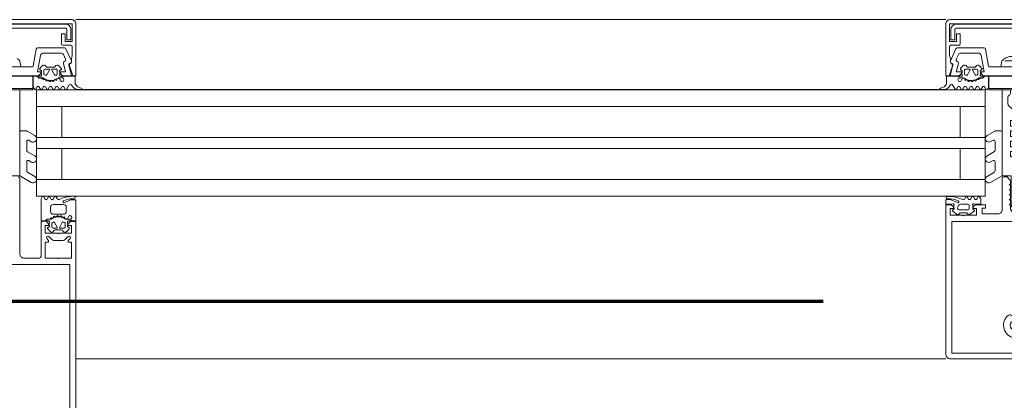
# Model space of a CAD drawing. Header units: centimetres. Extents: x -1631 to 1829, y -257 to 3158.
# Tile 73 of 129: x 492 to 527, y 1002 to 1016. Entities that reach past the tile are written whole.
import ezdxf

# ---------------------------------------------------------------- set-up
doc = ezdxf.new("R2010")
doc.units = ezdxf.units.CM
doc.linetypes.add('Długa kreska', pattern=[142.875, 95.25, -47.625])
for name, color, linetype, lineweight in [('A-DETL', 90, 'Continuous', 9), ('A-DETL-GENF', 92, 'Continuous', 9), ('A-GLAZ-CURT', 52, 'Continuous', 9), ('A-GLAZ-CWMG', 51, 'Continuous', 9)]:
    doc.layers.add(name, color=color, linetype=linetype, lineweight=lineweight)

# ---------------------------------------------------------------- blocks, each defined once
blk = doc.blocks.new('Rectangular Mullion - SI_CovCap-20mm_Mull-85mm-2281818-6_piętro IV __13_80 m_ - stan projektowany')
at = {"layer": 'A-DETL-GENF'}
for p, q in [((-2.5, 12.2), (-2.5, 6.54)), ((-2.29, 12.144), (-2.29, 6.54)), ((-1.26, 5.95), (-1.26, 4.74)), ((-0.5, 3.15), (-0.5, 5.85)), ((-2.224, 5.235), (-2.118, 5.341)), ((-2.047, 5.37), (-1.713, 5.37)), ((-1.642, 5.341), (-1.536, 5.235)), ((-2.176, 5.051), (-2.258, 4.954)), ((-1.95, 4.94), (-2.07, 4.94)), ((-1.765, 5), (-1.995, 5)), ((-1.69, 4.94), (-1.81, 4.94)), ((-1.502, 4.954), (-1.584, 5.051)), ((-2.23, 4.68), (-2.29, 4.68)), ((-2.29, 4.62), (-2.162, 4.62)), ((-2.12, 4.89), (-2.12, 4.77)), ((-2.107, 4.562), (-2.108, 4.577)), ((-2.07, 4.72), (-2.042, 4.72)), ((-2.016, 4.735), (-1.924, 4.895)), ((-1.836, 4.895), (-1.744, 4.735)), ((-1.718, 4.72), (-1.69, 4.72)), ((-1.646, 4.568), (-1.659, 4.575)), ((-1.64, 4.77), (-1.64, 4.89)), ((-1.464, 4.68), (-1.529, 4.68)), ((-2.227, 4.559), (-2.255, 4.51)), ((-2.16, 4.34), (-2.16, 4.19)), ((-2.048, 4.551), (-2.066, 4.54)), ((-1.7, 4.44), (-2.06, 4.44)), ((-1.997, 4.52), (-2.002, 4.533)), ((-1.933, 4.522), (-1.948, 4.508)), ((-1.877, 4.504), (-1.885, 4.517)), ((-1.816, 4.523), (-1.826, 4.506)), ((-1.756, 4.521), (-1.767, 4.531)), ((-1.702, 4.556), (-1.707, 4.536)), ((-1.6, 4.19), (-1.6, 4.34)), ((-2.48, 3.92), (-2.351, 3.92)), ((-2.355, 3.89), (-2.416, 3.89)), ((-2.31, 3.929), (-2.089, 4.027)), ((-2.06, 4.09), (-1.7, 4.09)), ((-1.843, 3.895), (-1.796, 3.815)), ((-1.744, 3.815), (-1.696, 3.899)), ((-1.625, 3.899), (-1.576, 3.815)), ((-1.524, 3.815), (-1.475, 3.899)), ((-1.404, 3.899), (-1.355, 3.815)), ((-2.476, 3.83), (-2.476, 3.82)), ((-0.913, 3.308), (-0.525, 3.084)), ((-0.775, 2.94), (-1.038, 3.092)), ((-0.75, 2.571), (-0.75, 2.897)), ((-0.5, 3.041), (-0.5, 1.52)), ((-0.913, 2.578), (-0.825, 2.528)), ((-0.775, 2.21), (-1.038, 2.362)), ((-0.75, 1.845), (-0.75, 2.167)), ((-0.913, 1.852), (-0.825, 1.802)), ((-0.762, 1.477), (-1.038, 1.636)), ((-0.55, 1.47), (-0.737, 1.47)), ((-2.599, -0.001), (-2.687, -0.001)), ((-2.175, -0.018), (-2.263, -0.17)), ((-2.073, -0.102), (-2.124, -0.017)), ((-1.955, -0.017), (-2.005, -0.102)), ((-1.975, -0.31), (-1.947, -0.359)), ((-1.853, -0.102), (-1.903, -0.017)), ((-1.786, -0.34), (-1.768, -0.351)), ((-1.736, -0.017), (-1.785, -0.102)), ((-1.722, -0.333), (-1.717, -0.32)), ((-1.634, -0.103), (-1.684, -0.017)), ((-1.668, -0.308), (-1.653, -0.322)), ((-1.605, -0.317), (-1.597, -0.304)), ((-1.516, -0.017), (-1.565, -0.102)), ((-1.546, -0.306), (-1.536, -0.323)), ((-1.487, -0.331), (-1.476, -0.321)), ((-1.414, -0.103), (-1.464, -0.017)), ((-1.427, -0.336), (-1.422, -0.356)), ((-1.296, -0.017), (-1.345, -0.103)), ((-1.196, -0.098), (-1.244, -0.017)), ((-1.075, -0.016), (-1.123, -0.099)), ((-1.882, -0.42), (-2.01, -0.42)), ((-2.01, -0.48), (-1.95, -0.48)), ((-1.84, -0.69), (-1.84, -0.57)), ((-1.828, -0.377), (-1.827, -0.362)), ((-1.79, -0.52), (-1.762, -0.52)), ((-1.736, -0.535), (-1.644, -0.695)), ((-1.556, -0.695), (-1.464, -0.535)), ((-1.438, -0.52), (-1.41, -0.52)), ((-1.379, -0.375), (-1.366, -0.368)), ((-1.36, -0.57), (-1.36, -0.69)), ((-1.249, -0.48), (-1.184, -0.48)), ((-2.344, -1.034), (-2.145, -1.461)), ((-1.978, -0.754), (-1.896, -0.851)), ((-1.67, -0.74), (-1.79, -0.74)), ((-1.715, -0.8), (-1.485, -0.8)), ((-1.41, -0.74), (-1.53, -0.74)), ((-1.304, -0.851), (-1.222, -0.754)), ((-1.09, -1.449), (-0.982, -0.84)), ((-0.953, -0.815), (-0.025, -0.815)), ((-2.055, -1.252), (-2.131, -1.089)), ((-1.342, -1.31), (-1.964, -1.31)), ((-2.32, -1.59), (-2.04, -1.59)), ((-2.1, -1.49), (-1.139, -1.49)), ((1.1, -2.195), (-2.135, -2.195)), ((-2.125, -2.345), (1.1, -2.345)), ((1.1, -2.5), (-2.35, -2.5))]:
    blk.add_line(p, q, dxfattribs=at)
at = {"layer": 'A-DETL-GENF', "flags": 128}
for points in [[(-1.905, 5.11), (-2.35, 5.11), (-2.35, 4.84), (-2.23, 4.84), (-2.23, 4.78), (-2.31, 4.7), (-2.5, 4.7), (-2.5, 6.379), (-2.5, 6.7)], [(2.29, 6.7), (2.29, 6.379), (2.29, 6.23), (1.12, 6.23), (-1.12, 6.23), (-2.29, 6.23), (-2.29, 6.379), (-2.29, 6.7)], [(-1.905, 6), (-2.35, 6), (-2.35, 5.43), (-2.23, 5.43), (-2.23, 5.37), (-2.295, 5.305)], [(-1.465, 5.305), (-1.53, 5.37), (-1.53, 5.43), (-1.41, 5.43), (-1.41, 6), (-1.855, 6)], [(-0.65, 6), (-1.12, 6), (-1.21, 6)], [(-1.31, 4.69), (-1.44, 4.69), (-1.53, 4.78), (-1.53, 4.84), (-1.41, 4.84), (-1.41, 5.11), (-1.855, 5.11)], [(-2.35, 4.68), (-2.5, 4.68), (-2.5, 3.94)], [(-2.25, 4.909), (-2.2, 4.88), (-2.2, 4.867)], [(-1.605, 4.62), (-1.475, 4.61), (-1.602, 4.61), (-1.602, 4.594)], [(-1.56, 4.867), (-1.56, 4.88), (-1.51, 4.909)], [(-1.303, 3.815), (-1.26, 3.89), (-1.26, 4.68), (-1.395, 4.68)], [(-0.2, 0.113), (-0.2, 0), (-0.5, 0), (-0.5, 3.07), (-0.175, 3.07), (-0.175, 3.88)], [(-2.48, -0.211), (-2.48, -0.48), (-2.07, -0.48)], [(-1.115, -0.48), (-0.98, -0.48), (-0.98, -0.09), (-1.023, -0.016)], [(-2.5, -2.35), (-2.5, -0.5), (-2.39, -0.5), (-2.273, -0.858)], [(-2.058, -0.934), (-2.136, -0.64), (-1.95, -0.64), (-1.95, -0.58), (-2.03, -0.5), (-2.35, -0.5), (-2.25, -0.874)], [(-1.92, -0.667), (-1.92, -0.68), (-1.97, -0.709)], [(-1.203, -0.42), (-1.325, -0.42), (-1.322, -0.394), (-1.195, -0.41)], [(-1.23, -0.709), (-1.28, -0.68), (-1.28, -0.667)], [(1.1, -0.5), (-1.17, -0.5), (-1.25, -0.58), (-1.25, -0.64), (-1.14, -0.64), (-1.244, -1.227)], [(-2.34, -1.001), (-2.34, -1.106), (-2.37, -1.224), (-2.37, -1.539)], [(0.52, -0.974), (0.54, -0.821), (-0.54, -0.821), (-0.52, -0.974)], [(-1.99, -1.64), (-1.99, -1.99), (-2.12, -1.99), (-2.12, -1.72), (-2.37, -1.72), (-2.37, -2.35), (1.1, -2.35)], [(-2.185, -2.145), (-2.185, -1.785), (-2.325, -1.785), (-2.325, -2.145)]]:
    blk.add_lwpolyline(points, dxfattribs=at)
for points in [[(0.97, 0), (-0.97, 0), (-0.97, -0.04), (0.97, -0.04)], [(0.97, -0.04), (-0.97, -0.04), (-0.97, -0.49), (0.97, -0.49)]]:
    blk.add_lwpolyline(points, close=True, dxfattribs=at)
at = {"layer": 'A-DETL-GENF'}
for centre, radius, start, end in [((-1.88, 5.994), 0.0256, 12.6804, 167.3196), ((-1.21, 5.95), 0.05, 90, 180), ((-0.65, 5.85), 0.15, 360, 90), ((-2.259, 5.27), 0.05, 135, 315), ((-2.047, 5.27), 0.1, 90, 135), ((-1.713, 5.27), 0.1, 45, 90), ((-1.501, 5.27), 0.05, 225, 45), ((-2.235, 4.935), 0.03, 140.0081, 239.9928), ((-2.115, 5), 0.08, 22.6134, 140.0011), ((-2.07, 4.89), 0.05, 89.9877, 180.0079), ((-1.995, 5.05), 0.05, 202.6202, 269.9974), ((-1.95, 4.91), 0.03, 329.9953, 90.0042), ((-1.88, 5.104), 0.0256, 12.6804, 167.3196), ((-1.81, 4.91), 0.03, 89.9965, 209.9951), ((-1.765, 5.05), 0.05, 269.9966, 337.3769), ((-1.645, 5), 0.08, 40.0008, 157.375), ((-1.69, 4.89), 0.05, 0.007, 89.9886), ((-1.525, 4.935), 0.03, 299.9961, 40.0091), ((-2.29, 4.555), 0.065, 89.9978, 269.9978), ((-2.32, 4.68), 0.03, 179.9978, 359.9978), ((-2.23, 4.71), 0.03, 270.903, 359.9793), ((-2.141, 4.509), 0.1, 90.8249, 149.9955), ((-1.896, 4.789), 0.314, 165.4957, 194.4999), ((-2.162, 4.57), 0.05, 54.9199, 89.9978), ((-2.142, 4.575), 0.0339, 3.0003, 90.8195), ((-1.88, 4.971), 0.44, 234.9199, 305.839), ((-2.07, 4.77), 0.05, 179.9875, 270.008), ((-2.08, 4.564), 0.0272, 183.0125, 299.9868), ((-2.042, 4.75), 0.03, 269.9857, 330.0042), ((-1.718, 4.75), 0.03, 209.9928, 270.0084), ((-1.673, 4.548), 0.03, 63.0009, 164.9963), ((-1.69, 4.77), 0.05, 270.0068, 359.9887), ((-1.632, 4.594), 0.03, 243.0068, 359.9866), ((-1.605, 4.59), 0.03, 89.9978, 125.839), ((-1.864, 4.789), 0.314, 346.8002, 14.4808), ((-1.529, 4.71), 0.03, 166.8002, 269.9978), ((-1.483, 4.653), 0.033, 269.9978, 54.9077), ((-1.475, 4.66), 0.05, 269.9889, 352.8241), ((-1.395, 4.65), 0.03, 90.0008, 172.8093), ((-1.31, 4.74), 0.05, 270, 0), ((-2.29, 4.53), 0.04, 269.9978, 330.004), ((-2.06, 4.34), 0.1, 89.9978, 179.9978), ((-2.032, 4.523), 0.0316, 18.0011, 119.9907), ((-1.969, 4.529), 0.03, 197.9969, 314.9972), ((-1.911, 4.499), 0.0316, 32.9873, 135.0068), ((-1.852, 4.521), 0.03, 212.9992, 329.9975), ((-1.788, 4.507), 0.0316, 48.0004, 149.9952), ((-1.736, 4.543), 0.03, 227.9949, 345.0023), ((-1.7, 4.34), 0.1, 359.9978, 89.9978), ((-2.48, 3.94), 0.02, 180.0061, 269.9938), ((-2.416, 3.83), 0.06, 89.9876, 180.0101), ((-2.389, 4.87), 1.07, 270.0066, 296.658), ((-2.355, 4.52), 0.63, 269.9981, 298.0699), ((-2.351, 4.02), 0.1, 270.0023, 293.9916), ((-2.06, 4.19), 0.1, 179.9978, 269.9978), ((-2.075, 3.995), 0.035, 298.0726, 113.9962), ((-1.886, 3.868), 0.051, 31.8047, 116.6592), ((-1.7, 4.19), 0.1, 269.9978, 359.9978), ((-1.66, 3.879), 0.041, 29.9963, 149.9993), ((-1.44, 3.879), 0.041, 30.003, 149.9925), ((-2.456, 3.82), 0.02, 179.9598, 270.0205), ((-1.77, 3.83), 0.03, 209.9942, 330.0014), ((-1.55, 3.83), 0.03, 209.9942, 330.0014), ((-1.329, 3.83), 0.03, 209.9942, 330.0014), ((-0.975, 3.2), 0.125, 60, 240), ((-0.8, 2.897), 0.05, 360, 60), ((-0.55, 3.041), 0.05, 0, 60), ((-0.45, 3.15), 0.05, 180, 270), ((-0.975, 2.47), 0.125, 60, 240), ((-0.8, 2.571), 0.05, 240, 360), ((-0.8, 2.167), 0.05, 0, 60), ((-0.975, 1.744), 0.125, 60, 240), ((-0.8, 1.845), 0.05, 240, 0), ((-0.737, 1.52), 0.05, 240, 270), ((-0.55, 1.52), 0.05, 270, 360), ((-2.687, -0.031), 0.03, 89.9022, 261.6433), ((-2.733, -0.343), 0.286, 27.5921, 81.6433), ((-2.599, -0.201), 0.2, 80.4545, 89.9022), ((-2.614, -0.291), 0.291, 25.3637, 80.4545), ((-2.306, -0.145), 0.05, 205.3637, 330.1649), ((-2.149, -0.033), 0.03, 30.7154, 150.1649), ((-2.01, -0.355), 0.065, 90, 270), ((-2.039, -0.078), 0.0417, 215.132, 324.868), ((-2.01, -0.33), 0.04, 29.9937, 90), ((-1.929, -0.032), 0.03, 30.5887, 149.5346), ((-1.819, -0.078), 0.0415, 215.012, 324.988), ((-1.6, -0.771), 0.44, 54.1588, 125.0779), ((-1.8, -0.364), 0.0272, 60.011, 176.9853), ((-1.752, -0.323), 0.0316, 240.007, 341.9967), ((-1.71, -0.032), 0.03, 30.1448, 149.5346), ((-1.689, -0.329), 0.03, 45.0005, 162.0009), ((-1.631, -0.299), 0.0316, 224.991, 327.0104), ((-1.6, -0.077), 0.043, 217.8436, 323.8234), ((-1.572, -0.321), 0.03, 30.0003, 146.9985), ((-1.508, -0.307), 0.0316, 210.0026, 311.9974), ((-1.49, -0.032), 0.03, 30.3449, 149.5346), ((-1.456, -0.343), 0.03, 14.9955, 132.0028), ((-1.38, -0.079), 0.0419, 215.4665, 324.6999), ((-1.27, -0.033), 0.03, 30.3446, 149.7685), ((-1.159, -0.08), 0.0416, 206.9541, 331.568), ((-1.049, -0.031), 0.03, 29.7965, 150.132), ((-2.04, -0.48), 0.03, 0, 180), ((-1.95, -0.51), 0.03, 0.0185, 89.0948), ((-1.861, -0.309), 0.1, 210.0023, 269.1728), ((-1.616, -0.589), 0.314, 165.4979, 194.5021), ((-1.882, -0.37), 0.05, 270, 305.0779), ((-1.862, -0.375), 0.0339, 269.1783, 356.9975), ((-1.79, -0.57), 0.05, 89.9897, 180.0103), ((-1.79, -0.69), 0.05, 179.9899, 270.0101), ((-1.762, -0.55), 0.03, 29.9936, 90.0121), ((-1.67, -0.71), 0.03, 269.9936, 30.0024), ((-1.53, -0.71), 0.03, 150.0027, 270.0013), ((-1.438, -0.55), 0.03, 89.9893, 150.005), ((-1.393, -0.348), 0.03, 195.0015, 296.9968), ((-1.41, -0.57), 0.05, 0.009, 89.991), ((-1.41, -0.69), 0.05, 270.0092, 359.9908), ((-1.352, -0.394), 0.03, 0.0112, 116.991), ((-1.325, -0.39), 0.03, 234.1588, 270), ((-1.584, -0.589), 0.314, 345.517, 13.1975), ((-1.249, -0.51), 0.03, 90, 193.1975), ((-1.203, -0.453), 0.033, 305.0901, 90), ((-1.195, -0.46), 0.05, 7.1737, 90.0088), ((-1.115, -0.45), 0.03, 187.1885, 269.997), ((-2.29, -1.009), 0.06, 98.4417, 205), ((-2.27, -1.001), 0.07, 120.0064, 180), ((-2.34, -0.88), 0.07, 300.0064, 18), ((-2.308, -0.89), 0.06, 278.4417, 15), ((-2.077, -1.064), 0.06, 108.8192, 205), ((-2.116, -0.95), 0.06, 288.8192, 15), ((-1.955, -0.735), 0.03, 120.0049, 219.9897), ((-1.835, -0.8), 0.08, 219.9967, 337.3844), ((-1.715, -0.85), 0.05, 90.0003, 157.3776), ((-1.485, -0.85), 0.05, 22.6209, 90.0012), ((-1.365, -0.8), 0.08, 202.6228, 319.9969), ((-1.245, -0.735), 0.03, 319.9887, 60.0017), ((-0.953, -0.845), 0.03, 90, 170), ((-0.307, -0.921), 0.22, 193.9707, 242.728), ((-1.964, -1.21), 0.1, 205, 270), ((-1.342, -1.21), 0.1, 270, 350), ((-2.319, -1.539), 0.0512, 180.5709, 268.6482), ((-2.1, -1.44), 0.05, 205, 270), ((-2.04, -1.64), 0.05, 0, 90.0001), ((-1.139, -1.44), 0.05, 270, 350), ((-2.35, -2.35), 0.15, 179.9938, 270.0062), ((-2.125, -2.145), 0.2, 179.9718, 270.0352), ((-2.135, -2.145), 0.0499, 179.8796, 270.0225)]:
    blk.add_arc(centre, radius, start, end, dxfattribs=at)
blk = doc.blocks.new('Schueco_FWS-Glazing1 - SI_38mm_TripGlz 2-2609955-6_piętro IV __13_80 m_ - stan projektowany')
at = {"layer": 'A-GLAZ-CURT'}
for p, q in [((-16.9, 3.8), (16.9, 3.8)), ((-16.9, 0), (-16.9, 3.8)), ((16.9, 3.8), (16.9, 0)), ((16.9, 0), (-16.9, 0))]:
    blk.add_line(p, q, dxfattribs=at)
at = {"layer": 'A-GLAZ-CURT', "lineweight": 13}
for p, q in [((-16.9, 3.2), (16.9, 3.2)), ((-16, 2.1), (-16, 3.2)), ((16, 2.1), (16, 3.2)), ((-16.9, 2.1), (16.9, 2.1)), ((-16.9, 1.7), (16.9, 1.7)), ((-16, 0.6), (-16, 1.7)), ((16, 0.6), (16, 1.7)), ((-16.9, 0.6), (16.9, 0.6))]:
    blk.add_line(p, q, dxfattribs=at)
blk = doc.blocks.new('Rectangular Mullion - Schueco_FWS-50-SI_Tran_CovCap-20mm_Tran-55mm-V13-6_piętro IV __13_80 m_ - stan projektowany')
at = {"layer": 'A-GLAZ-CWMG'}
for p, q in [((494.377, 1015.876), (525.377, 1015.876)), ((494.377, 1013.386), (525.377, 1013.386)), ((525.377, 1003.776), (494.377, 1003.776))]:
    blk.add_line(p, q, dxfattribs=at)
blk = doc.blocks.new('Rectangular Mullion - SI_CovCap-20mm_Tran-55mm-2281819-6_piętro IV __13_80 m_ - stan projektowany')
at = {"layer": 'A-DETL-GENF'}
for p, q in [((2.366, 9.6), (-2.35, 9.6)), ((-2.5, 9.45), (-2.5, 7.8)), ((-2.5, 9.39), (-2.5, 4.79)), ((-2.29, 9.39), (-2.29, 4.79)), ((-0.1, 8.877), (-0.1, 9.34)), ((0.1, 9.34), (0.1, 8.877)), ((2.29, 9.39), (2.29, 4.79)), ((2.5, 7.8), (2.5, 9.451)), ((2.5, 9.39), (2.5, 4.79)), ((-0.12, 8.608), (-0.12, 8.547)), ((0.12, 8.547), (0.12, 8.608)), ((-0.12, 8.253), (-0.12, 8.128)), ((0.12, 8.128), (0.12, 8.253)), ((0, -1.485), (0, 4.678)), ((-2.26, 4.327), (-2.136, 4.43)), ((-2.221, 4.258), (-2.256, 4.278)), ((-2.043, 4.28), (-1.716, 4.28)), ((-2.022, 4.419), (-2.014, 4.409)), ((-1.975, 4.39), (-1.783, 4.39)), ((-1.745, 4.409), (-1.737, 4.419)), ((-1.669, 4.238), (-1.669, 4.13)), ((-1.623, 4.43), (-1.499, 4.327)), ((-1.503, 4.278), (-1.538, 4.258)), ((-0.501, 4.28), (-0.501, 3.15)), ((-0.076, 4.269), (-0.051, 4.283)), ((0.074, 4.269), (0.049, 4.283)), ((0.499, 3.15), (0.499, 4.28)), ((1.623, 4.43), (1.499, 4.327)), ((1.503, 4.278), (1.538, 4.258)), ((1.669, 4.238), (1.669, 4.13)), ((2.043, 4.28), (1.716, 4.28)), ((1.745, 4.409), (1.737, 4.419)), ((1.975, 4.39), (1.783, 4.39)), ((2.022, 4.419), (2.014, 4.409)), ((2.26, 4.327), (2.136, 4.43)), ((2.221, 4.258), (2.256, 4.278)), ((-2.35, 3.918), (-2.479, 3.918)), ((-2.088, 4.025), (-2.309, 3.927)), ((-1.904, 3.918), (-2.045, 3.865)), ((-1.717, 4.08), (-1.939, 4.08)), ((-1.795, 3.813), (-1.843, 3.896)), ((-1.695, 3.897), (-1.743, 3.813)), ((-1.575, 3.813), (-1.624, 3.897)), ((-1.475, 3.897), (-1.522, 3.816)), ((-1.354, 3.813), (-1.402, 3.897)), ((-0.211, 3.925), (-0.186, 3.94)), ((-0.186, 3.894), (-0.211, 3.908)), ((-0.176, 3.957), (-0.176, 4.096)), ((0.174, 3.957), (0.174, 4.096)), ((0.209, 3.925), (0.184, 3.94)), ((0.184, 3.894), (0.209, 3.908)), ((1.354, 3.813), (1.402, 3.897)), ((1.475, 3.897), (1.522, 3.816)), ((1.575, 3.813), (1.624, 3.897)), ((1.695, 3.897), (1.743, 3.813)), ((1.717, 4.08), (1.939, 4.08)), ((1.795, 3.813), (1.843, 3.896)), ((1.904, 3.918), (2.045, 3.865)), ((2.088, 4.025), (2.309, 3.927)), ((2.35, 3.918), (2.479, 3.918)), ((-2.372, 3.801), (-2.471, 3.801)), ((2.372, 3.801), (2.471, 3.801)), ((-0.913, 3.305), (-0.526, 3.081)), ((0.912, 3.305), (0.524, 3.081)), ((-0.776, 2.937), (-1.038, 3.088)), ((-0.751, 2.568), (-0.751, 2.894)), ((-0.501, 3.038), (-0.501, 1.517)), ((-0.451, 3.1), (-0.351, 3.1)), ((0.365, 3.1), (0.45, 3.1)), ((0.499, 3.038), (0.499, 1.517)), ((0.749, 2.568), (0.749, 2.894)), ((0.774, 2.937), (1.037, 3.088)), ((-0.913, 2.575), (-0.826, 2.524)), ((0.912, 2.575), (0.824, 2.524)), ((-0.776, 2.207), (-1.038, 2.358)), ((-0.751, 1.842), (-0.751, 2.164)), ((0.749, 1.842), (0.749, 2.164)), ((0.774, 2.207), (1.037, 2.358)), ((-0.913, 1.849), (-0.826, 1.799)), ((0.912, 1.849), (0.824, 1.799)), ((-0.762, 1.474), (-1.038, 1.633)), ((-0.551, 1.467), (-0.737, 1.467)), ((0.549, 1.467), (0.736, 1.467)), ((0.761, 1.474), (1.037, 1.633)), ((-0.301, 0.498), (-0.301, 0.283)), ((0.299, 0.498), (0.299, 0.283)), ((-2.599, -0.001), (-2.687, -0.001)), ((-2.175, -0.018), (-2.263, -0.17)), ((-2.073, -0.102), (-2.124, -0.017)), ((-1.955, -0.017), (-2.005, -0.102)), ((-1.975, -0.31), (-1.947, -0.359)), ((-1.853, -0.102), (-1.903, -0.017)), ((-1.786, -0.34), (-1.768, -0.351)), ((-1.736, -0.017), (-1.785, -0.102)), ((-1.722, -0.333), (-1.717, -0.32)), ((-1.634, -0.103), (-1.684, -0.017)), ((-1.668, -0.308), (-1.653, -0.322)), ((-1.605, -0.317), (-1.597, -0.304)), ((-1.516, -0.017), (-1.565, -0.102)), ((-1.546, -0.306), (-1.536, -0.323)), ((-1.487, -0.331), (-1.476, -0.321)), ((-1.414, -0.103), (-1.464, -0.017)), ((-1.427, -0.336), (-1.422, -0.356)), ((-1.296, -0.017), (-1.345, -0.103)), ((-1.196, -0.098), (-1.244, -0.017)), ((-1.075, -0.016), (-1.123, -0.099)), ((1.075, -0.016), (1.123, -0.099)), ((1.196, -0.098), (1.244, -0.017)), ((1.296, -0.017), (1.345, -0.103)), ((1.414, -0.103), (1.464, -0.017)), ((1.427, -0.336), (1.422, -0.356)), ((1.487, -0.331), (1.476, -0.321)), ((1.516, -0.017), (1.565, -0.102)), ((1.546, -0.306), (1.536, -0.323)), ((1.605, -0.317), (1.597, -0.304)), ((1.634, -0.103), (1.684, -0.017)), ((1.668, -0.308), (1.653, -0.322)), ((1.722, -0.333), (1.717, -0.32)), ((1.736, -0.017), (1.785, -0.102)), ((1.786, -0.34), (1.768, -0.351)), ((1.853, -0.102), (1.903, -0.017)), ((1.975, -0.31), (1.947, -0.359)), ((1.955, -0.017), (2.005, -0.102)), ((2.073, -0.102), (2.124, -0.017)), ((2.175, -0.018), (2.263, -0.17)), ((2.599, -0.001), (2.687, -0.001)), ((-1.882, -0.42), (-2.01, -0.42)), ((-2.01, -0.48), (-1.95, -0.48)), ((-1.84, -0.69), (-1.84, -0.57)), ((-1.828, -0.377), (-1.827, -0.362)), ((-1.79, -0.52), (-1.762, -0.52)), ((-1.736, -0.535), (-1.644, -0.695)), ((-1.556, -0.695), (-1.464, -0.535)), ((-1.438, -0.52), (-1.41, -0.52)), ((-1.379, -0.375), (-1.366, -0.368)), ((-1.36, -0.57), (-1.36, -0.69)), ((-1.249, -0.48), (-1.184, -0.48)), ((1.249, -0.48), (1.184, -0.48)), ((1.36, -0.57), (1.36, -0.69)), ((1.379, -0.375), (1.366, -0.368)), ((1.438, -0.52), (1.41, -0.52)), ((1.556, -0.695), (1.464, -0.535)), ((1.736, -0.535), (1.644, -0.695)), ((1.79, -0.52), (1.762, -0.52)), ((1.828, -0.377), (1.827, -0.362)), ((1.84, -0.69), (1.84, -0.57)), ((1.882, -0.42), (2.01, -0.42)), ((2.01, -0.48), (1.95, -0.48)), ((-2.344, -1.034), (-2.145, -1.461)), ((-1.978, -0.754), (-1.896, -0.851)), ((-1.67, -0.74), (-1.79, -0.74)), ((-1.715, -0.8), (-1.485, -0.8)), ((-1.41, -0.74), (-1.53, -0.74)), ((-1.304, -0.851), (-1.222, -0.754)), ((-1.09, -1.449), (-0.982, -0.84)), ((-0.953, -0.815), (-0.025, -0.815)), ((0.408, -1.036), (-0.408, -1.036)), ((0.025, -0.815), (0.953, -0.815)), ((0.982, -0.84), (1.09, -1.449)), ((1.304, -0.851), (1.222, -0.754)), ((1.41, -0.74), (1.53, -0.74)), ((1.715, -0.8), (1.485, -0.8)), ((1.67, -0.74), (1.79, -0.74)), ((1.978, -0.754), (1.896, -0.851)), ((2.145, -1.461), (2.344, -1.034)), ((-2.055, -1.252), (-2.131, -1.089)), ((-1.342, -1.31), (-1.964, -1.31)), ((-0.225, -1.183), (0.225, -1.183)), ((1.964, -1.31), (1.342, -1.31)), ((2.131, -1.089), (2.055, -1.252)), ((-2.32, -1.59), (-2.04, -1.59)), ((-2.1, -1.49), (-1.139, -1.49)), ((1.139, -1.49), (2.1, -1.49)), ((2.04, -1.59), (2.32, -1.59)), ((2.135, -2.195), (-2.135, -2.195)), ((-2.125, -2.345), (2.125, -2.345)), ((2.35, -2.5), (-2.35, -2.5))]:
    blk.add_line(p, q, dxfattribs=at)
at = {"layer": 'A-DETL-GENF', "flags": 128}
for points in [[(-0.15, 9.39), (-2.29, 9.39), (-2.29, 7.8)], [(2.29, 7.8), (2.29, 9.39), (0.15, 9.39)], [(-2.501, 4.9), (-2.501, 4.1), (-2.311, 4.1), (-2.231, 4.18), (-2.231, 4.24), (-2.351, 4.24), (-2.351, 4.47), (-1.906, 4.47)], [(-2.291, 4.9), (-2.291, 4.7), (2.289, 4.7), (2.289, 4.9)], [(1.904, 4.47), (2.349, 4.47), (2.349, 4.24), (2.23, 4.24), (2.23, 4.18), (2.31, 4.1), (2.499, 4.1), (2.499, 4.9)], [(-1.856, 4.47), (-1.411, 4.47), (-1.411, 4.24), (-1.53, 4.24), (-1.53, 4.18), (-1.45, 4.1), (-1.091, 4.1), (-1.091, 4.22), (-1.211, 4.22), (-1.211, 4.43), (-0.651, 4.43)], [(-0.265, 0.575), (-0.001, 0.797), (-0.001, 1.097), (-0.201, 1.097), (-0.201, 1.297), (-0.101, 1.297), (-0.101, 1.463), (-0.201, 1.463), (-0.201, 1.663), (-0.001, 1.663), (-0.001, 1.83), (-0.201, 1.83), (-0.201, 2.03), (-0.101, 2.03), (-0.101, 2.197), (-0.201, 2.197), (-0.201, 2.397), (-0.001, 2.397), (-0.001, 4.297), (-0.001, 2.397), (0.199, 2.397), (0.199, 2.197), (0.099, 2.197), (0.099, 2.03), (0.199, 2.03), (0.199, 1.83), (-0.001, 1.83), (-0.001, 1.663), (0.199, 1.663), (0.199, 1.463), (0.099, 1.463), (0.099, 1.297), (0.199, 1.297), (0.199, 1.097), (-0.001, 1.097), (-0.001, 0.797), (0.264, 0.575)], [(-0.251, 3.2), (-0.251, 3.29), (-0.201, 3.32), (-0.201, 3.441), (-0.251, 3.47), (-0.201, 3.499), (-0.201, 3.621), (-0.251, 3.65), (-0.201, 3.679), (-0.201, 3.801), (-0.251, 3.83), (-0.201, 3.859), (-0.201, 3.981), (-0.251, 4.01), (-0.201, 4.039), (-0.201, 4.161), (-0.251, 4.19), (-0.2, 4.219), (-0.2, 4.255), (-0.088, 4.45)], [(0.087, 4.45), (0.199, 4.255), (0.199, 4.129), (0.249, 4.1), (0.199, 4.071), (0.199, 3.949), (0.249, 3.92), (0.199, 3.891), (0.199, 3.769), (0.249, 3.74), (0.199, 3.711), (0.199, 3.589), (0.249, 3.56), (0.199, 3.531), (0.199, 3.409), (0.249, 3.38), (0.199, 3.351), (0.199, 3.23), (0.252, 3.2)], [(0.649, 4.43), (1.209, 4.43), (1.209, 4.22), (1.089, 4.22), (1.089, 4.1), (1.449, 4.1), (1.529, 4.18), (1.529, 4.24), (1.409, 4.24), (1.409, 4.47), (1.855, 4.47)], [(-2.499, 3.938), (-2.499, 4.08), (-2.298, 4.08), (-2.247, 4.067)], [(-1.512, 4.067), (-1.461, 4.08), (-1.259, 4.08), (-1.259, 3.888), (-1.302, 3.813)], [(-0.201, 0.11), (-0.201, -0.003), (-0.501, -0.003), (-0.501, 3.067), (-0.176, 3.067), (-0.176, 3.876)], [(0.199, 0.11), (0.199, -0.003), (0.499, -0.003), (0.499, 3.067), (0.174, 3.067), (0.174, 3.876)], [(1.512, 4.067), (1.461, 4.08), (1.259, 4.08), (1.259, 3.888), (1.302, 3.813)], [(2.499, 3.938), (2.499, 4.08), (2.298, 4.08), (2.247, 4.067)], [(-2.48, -0.211), (-2.48, -0.48), (-2.07, -0.48)], [(-1.115, -0.48), (-0.98, -0.48), (-0.98, -0.09), (-1.023, -0.016)], [(1.115, -0.48), (0.98, -0.48), (0.98, -0.09), (1.023, -0.016)], [(2.48, -0.211), (2.48, -0.48), (2.07, -0.48)], [(-2.5, -2.35), (-2.5, -0.5), (-2.39, -0.5), (-2.273, -0.858)], [(-2.058, -0.934), (-2.136, -0.64), (-1.95, -0.64), (-1.95, -0.58), (-2.03, -0.5), (-2.35, -0.5), (-2.25, -0.874)], [(-1.92, -0.667), (-1.92, -0.68), (-1.97, -0.709)], [(-1.203, -0.42), (-1.325, -0.42), (-1.322, -0.394), (-1.195, -0.41)], [(-1.23, -0.709), (-1.28, -0.68), (-1.28, -0.667)], [(1.244, -1.227), (1.14, -0.64), (1.25, -0.64), (1.25, -0.58), (1.17, -0.5), (-1.17, -0.5), (-1.25, -0.58), (-1.25, -0.64), (-1.14, -0.64), (-1.244, -1.227)], [(1.203, -0.42), (1.325, -0.42), (1.322, -0.394), (1.195, -0.41)], [(1.23, -0.709), (1.28, -0.68), (1.28, -0.667)], [(1.92, -0.667), (1.92, -0.68), (1.97, -0.709)], [(2.25, -0.874), (2.35, -0.5), (2.03, -0.5), (1.95, -0.58), (1.95, -0.64), (2.136, -0.64), (2.058, -0.934)], [(2.273, -0.858), (2.39, -0.5), (2.5, -0.5), (2.5, -2.35)], [(-2.34, -1.001), (-2.34, -1.106), (-2.37, -1.224), (-2.37, -1.539)], [(0.52, -0.974), (0.54, -0.821), (-0.54, -0.821), (-0.52, -0.974)], [(2.37, -1.54), (2.37, -1.224), (2.34, -1.106), (2.34, -1.001)], [(-1.99, -1.64), (-1.99, -1.99), (-2.12, -1.99), (-2.12, -1.72), (-2.37, -1.72), (-2.37, -2.35), (2.37, -2.35), (2.37, -1.72), (2.12, -1.72), (2.12, -1.99), (1.99, -1.99), (1.99, -1.64)], [(-2.185, -2.145), (-2.185, -1.785), (-2.325, -1.785), (-2.325, -2.145)], [(2.325, -2.145), (2.325, -1.785), (2.185, -1.785), (2.185, -2.145)]]:
    blk.add_lwpolyline(points, dxfattribs=at)
for points in [[(0.97, 0), (-0.97, 0), (-0.97, -0.04), (0.97, -0.04)], [(0.97, -0.04), (-0.97, -0.04), (-0.97, -0.49), (0.97, -0.49)]]:
    blk.add_lwpolyline(points, close=True, dxfattribs=at)
at = {"layer": 'A-DETL-GENF'}
for centre, radius, start, end in [((-2.35, 9.45), 0.15, 90.0003, 179.9997), ((2.35, 9.451), 0.15, 0.1055, 83.878), ((-0.15, 9.34), 0.05, 0.0077, 89.9923), ((0.15, 9.34), 0.05, 89.9791, 180.0209), ((0, 8.4), 0.45, 107.4982, 231.0552), ((-0.15, 8.877), 0.05, 287.4982, 0), ((0.15, 8.877), 0.05, 180, 252.583), ((0, 8.4), 0.45, 308.9448, 72.583), ((0, 8.4), 0.21, 143.7768, 216.2232), ((-0.15, 8.547), 0.03, 229.6807, 0), ((0, 8.4), 0.24, 60, 120), ((0.15, 8.547), 0.03, 180, 310.3193), ((0, 8.4), 0.21, 323.7768, 36.2232), ((-0.22, 8.128), 0.1, 231.0552, 0), ((-0.15, 8.253), 0.03, 0, 130.3193), ((0.15, 8.253), 0.03, 49.6807, 180), ((0.22, 8.128), 0.1, 180, 308.9448), ((-2.241, 4.304), 0.03, 128.5798, 239.9915), ((-2.231, 4.24), 0.02, 346.6587, 60.0171), ((-1.942, 4.172), 0.277, 166.6587, 194.3746), ((-2.085, 4.368), 0.08, 38.8475, 129.685), ((-1.94, 4.228), 0.148, 172.4164, 270.2404), ((-2.04, 4.23), 0.0496, 92.7559, 159.6878), ((-1.975, 4.44), 0.05, 218.8475, 270), ((-1.881, 4.465), 0.0255, 12.35, 167.65), ((-1.783, 4.44), 0.05, 270, 321.1528), ((-1.674, 4.368), 0.08, 50.315, 141.1528), ((-1.719, 4.23), 0.0499, 9.2263, 86.9893), ((-1.817, 4.172), 0.277, 345.6254, 13.341), ((-1.528, 4.24), 0.02, 119.9847, 193.341), ((-1.518, 4.304), 0.03, 300.0085, 51.4202), ((-0.65, 4.28), 0.15, 359.9706, 90.0294), ((0.024, 4.096), 0.2, 120, 180), ((0, 4.401), 0.1, 28.7984, 151.2016), ((-0.001, 4.197), 0.1, 90, 120), ((-0.001, 4.197), 0.1, 60, 90), ((-0.026, 4.096), 0.2, 360, 60), ((0.649, 4.28), 0.15, 89.9706, 180.0294), ((1.518, 4.304), 0.03, 128.5798, 239.9915), ((1.528, 4.24), 0.02, 346.659, 60.0153), ((1.817, 4.172), 0.277, 166.659, 194.3746), ((1.674, 4.368), 0.08, 38.8472, 129.685), ((1.719, 4.23), 0.0499, 93.0107, 170.7737), ((1.783, 4.44), 0.05, 218.8472, 270), ((1.88, 4.465), 0.0255, 12.35, 167.65), ((1.94, 4.228), 0.148, 269.7596, 7.5836), ((1.975, 4.44), 0.05, 270, 321.1525), ((2.085, 4.368), 0.08, 50.315, 141.1525), ((2.04, 4.23), 0.0496, 20.3122, 87.2441), ((1.942, 4.172), 0.277, 345.6254, 13.3413), ((2.231, 4.24), 0.02, 119.9829, 193.3413), ((2.241, 4.304), 0.03, 300.0085, 51.4202), ((-2.479, 3.938), 0.02, 180.0007, 269.9993), ((-2.434, 3.831), 0.059, 88.5974, 194.6036), ((-2.426, 4.822), 0.933, 269.587, 293.0035), ((-2.398, 4.798), 0.997, 271.4989, 290.69), ((-2.35, 4.018), 0.1, 270.0001, 294), ((-2.239, 4.096), 0.03, 255.4027, 14.3746), ((-2.074, 3.995), 0.0337, 293.0035, 114), ((-1.887, 3.871), 0.05, 30.069, 110.536), ((-1.72, 4.13), 0.0502, 273.3323, 359.7322), ((-1.66, 3.878), 0.0402, 27.7922, 152.3701), ((-1.52, 4.096), 0.03, 165.6254, 284.5942), ((-1.439, 3.877), 0.0414, 28.176, 151.824), ((-0.206, 3.917), 0.01, 120.0303, 239.9802), ((-0.196, 3.957), 0.02, 300.0303, 360), ((-0.196, 3.876), 0.02, 360, 59.9802), ((0.194, 3.957), 0.02, 180, 239.9697), ((0.194, 3.876), 0.02, 120.0198, 180), ((0.204, 3.917), 0.01, 300.0198, 59.9697), ((1.439, 3.877), 0.0414, 28.176, 151.824), ((1.52, 4.096), 0.03, 255.4058, 14.3746), ((1.66, 3.878), 0.0402, 27.6299, 152.2078), ((1.72, 4.13), 0.0502, 180.2678, 266.6677), ((1.887, 3.871), 0.05, 69.464, 149.931), ((2.074, 3.995), 0.0337, 66, 246.9965), ((2.398, 4.798), 0.997, 249.31, 268.5011), ((2.426, 4.822), 0.933, 246.9965, 270.413), ((2.239, 4.096), 0.03, 165.6254, 284.5973), ((2.35, 4.018), 0.1, 246, 269.9999), ((2.434, 3.831), 0.059, 345.3964, 91.4026), ((2.479, 3.938), 0.02, 270.0007, 359.9993), ((-2.471, 3.821), 0.02, 194.6036, 270), ((-1.769, 3.828), 0.03, 210.0871, 329.9129), ((-1.549, 3.828), 0.0299, 210.122, 335.064), ((-1.328, 3.828), 0.0301, 210.1258, 329.8742), ((1.328, 3.828), 0.0301, 210.1258, 329.8742), ((1.549, 3.828), 0.0299, 204.936, 329.878), ((1.769, 3.828), 0.03, 210.0871, 329.9129), ((2.471, 3.821), 0.02, 270, 345.3964), ((-0.976, 3.197), 0.125, 60, 240), ((-0.351, 3.2), 0.0999, 269.9704, 0.0296), ((0.375, 3.225), 0.126, 191.5693, 265.5931), ((0.974, 3.197), 0.125, 300, 120), ((-0.801, 2.894), 0.05, 360, 60), ((-0.551, 3.038), 0.05, 360, 60), ((-0.451, 3.15), 0.05, 179.9899, 270.0101), ((0.449, 3.15), 0.05, 270.9313, 359.9852), ((0.549, 3.038), 0.05, 120, 180), ((0.799, 2.894), 0.05, 120, 180), ((-0.976, 2.467), 0.125, 60, 240), ((-0.801, 2.568), 0.05, 240, 360), ((0.799, 2.568), 0.05, 180, 300), ((0.974, 2.467), 0.125, 300, 120), ((-0.801, 2.164), 0.05, 360, 60), ((0.799, 2.164), 0.05, 120, 180), ((-0.976, 1.741), 0.125, 60, 240), ((-0.801, 1.842), 0.05, 240, 360), ((0.799, 1.842), 0.05, 180, 300), ((0.974, 1.741), 0.125, 300, 120), ((-0.737, 1.517), 0.05, 240, 270), ((-0.551, 1.517), 0.05, 270, 360), ((0.549, 1.517), 0.05, 180, 270), ((0.736, 1.517), 0.05, 270, 300), ((-0.201, 0.498), 0.1, 130, 180), ((0.199, 0.498), 0.1, 0, 50), ((-0.201, 0.283), 0.1, 180, 240), ((-0.301, 0.11), 0.1, 360, 60), ((0.299, 0.11), 0.1, 120, 180), ((0.199, 0.283), 0.1, 300, 360), ((-2.687, -0.031), 0.03, 89.9022, 261.6433), ((-2.733, -0.343), 0.286, 27.5921, 81.6433), ((-2.599, -0.201), 0.2, 80.4545, 89.9022), ((-2.614, -0.291), 0.291, 25.3637, 80.4545), ((-2.306, -0.145), 0.05, 205.3637, 330.1649), ((-2.149, -0.033), 0.03, 30.7154, 150.1649), ((-2.01, -0.355), 0.065, 90, 270), ((-2.039, -0.078), 0.0417, 215.132, 324.868), ((-2.01, -0.33), 0.04, 29.9937, 90), ((-1.929, -0.032), 0.03, 30.5887, 149.5346), ((-1.819, -0.078), 0.0415, 215.012, 324.988), ((-1.6, -0.771), 0.44, 54.1588, 125.0779), ((-1.8, -0.364), 0.0272, 60.011, 176.9853), ((-1.752, -0.323), 0.0316, 240.007, 341.9967), ((-1.71, -0.032), 0.03, 30.1448, 149.5346), ((-1.689, -0.329), 0.03, 45.0005, 162.0009), ((-1.631, -0.299), 0.0316, 224.991, 327.0104), ((-1.6, -0.077), 0.043, 217.8436, 323.8234), ((-1.572, -0.321), 0.03, 30.0003, 146.9985), ((-1.508, -0.307), 0.0316, 210.0026, 311.9974), ((-1.49, -0.032), 0.03, 30.3449, 149.5346), ((-1.456, -0.343), 0.03, 14.9955, 132.0028), ((-1.38, -0.079), 0.0419, 215.4665, 324.6999), ((-1.27, -0.033), 0.03, 30.3446, 149.7685), ((-1.159, -0.08), 0.0416, 206.9541, 331.568), ((-1.049, -0.031), 0.03, 29.7965, 150.132), ((1.049, -0.031), 0.03, 29.868, 150.2035), ((1.159, -0.08), 0.0416, 208.432, 333.0459), ((1.27, -0.033), 0.03, 30.2315, 149.6554), ((1.6, -0.771), 0.44, 54.9221, 125.8412), ((1.38, -0.079), 0.0419, 215.3001, 324.5335), ((1.456, -0.343), 0.03, 47.9972, 165.0045), ((1.49, -0.032), 0.03, 30.4654, 149.6551), ((1.508, -0.307), 0.0316, 228.0026, 329.9974), ((1.572, -0.321), 0.03, 33.0015, 149.9997), ((1.6, -0.077), 0.043, 216.1766, 322.1564), ((1.631, -0.299), 0.0316, 212.9896, 315.009), ((1.689, -0.329), 0.03, 17.9991, 134.9995), ((1.71, -0.032), 0.03, 30.4654, 149.8552), ((1.752, -0.323), 0.0316, 198.0033, 299.993), ((1.819, -0.078), 0.0415, 215.012, 324.988), ((1.8, -0.364), 0.0272, 3.0147, 119.989), ((1.929, -0.032), 0.03, 30.4654, 149.4113), ((2.01, -0.33), 0.04, 90, 150.0063), ((2.039, -0.078), 0.0417, 215.132, 324.868), ((2.01, -0.355), 0.065, 270, 90), ((2.149, -0.033), 0.03, 29.8351, 149.2846), ((2.306, -0.145), 0.05, 209.8351, 334.6363), ((2.614, -0.291), 0.291, 99.5455, 154.6363), ((2.733, -0.343), 0.286, 98.3567, 152.4079), ((2.599, -0.201), 0.2, 90.0978, 99.5455), ((2.687, -0.031), 0.03, 278.3567, 90.0978), ((-2.04, -0.48), 0.03, 0, 180), ((-1.95, -0.51), 0.03, 0.0185, 89.0948), ((-1.861, -0.309), 0.1, 210.0023, 269.1728), ((-1.616, -0.589), 0.314, 165.4979, 194.5021), ((-1.882, -0.37), 0.05, 270, 305.0779), ((-1.862, -0.375), 0.0339, 269.1783, 356.9975), ((-1.79, -0.57), 0.05, 89.9897, 180.0103), ((-1.79, -0.69), 0.05, 179.9899, 270.0101), ((-1.762, -0.55), 0.03, 29.9936, 90.0121), ((-1.67, -0.71), 0.03, 269.9936, 30.0024), ((-1.53, -0.71), 0.03, 150.0027, 270.0013), ((-1.438, -0.55), 0.03, 89.9893, 150.005), ((-1.393, -0.348), 0.03, 195.0015, 296.9968), ((-1.41, -0.57), 0.05, 0.009, 89.991), ((-1.41, -0.69), 0.05, 270.0092, 359.9908), ((-1.352, -0.394), 0.03, 0.0112, 116.991), ((-1.325, -0.39), 0.03, 234.1588, 270), ((-1.584, -0.589), 0.314, 345.517, 13.1975), ((-1.249, -0.51), 0.03, 90, 193.1975), ((-1.203, -0.453), 0.033, 305.0901, 90), ((-1.195, -0.46), 0.05, 7.1737, 90.0088), ((-1.115, -0.45), 0.03, 187.1885, 269.997), ((1.115, -0.45), 0.03, 270.003, 352.8115), ((1.195, -0.46), 0.05, 89.9912, 172.8263), ((1.203, -0.453), 0.033, 90, 234.9099), ((1.249, -0.51), 0.03, 346.8025, 90), ((1.584, -0.589), 0.314, 166.8025, 194.483), ((1.352, -0.394), 0.03, 63.009, 179.9888), ((1.325, -0.39), 0.03, 270, 305.8412), ((1.41, -0.57), 0.05, 90.009, 179.991), ((1.41, -0.69), 0.05, 180.0092, 269.9908), ((1.393, -0.348), 0.03, 243.0032, 344.9985), ((1.438, -0.55), 0.03, 29.995, 90.0107), ((1.53, -0.71), 0.03, 269.9987, 29.9973), ((1.67, -0.71), 0.03, 149.9976, 270.0064), ((1.762, -0.55), 0.03, 89.9879, 150.0064), ((1.79, -0.57), 0.05, 359.9897, 90.0103), ((1.79, -0.69), 0.05, 269.9899, 0.0101), ((1.862, -0.375), 0.0339, 183.0025, 270.8217), ((1.882, -0.37), 0.05, 234.9221, 270), ((1.861, -0.309), 0.1, 270.8272, 329.9977), ((1.95, -0.51), 0.03, 90.9052, 179.9815), ((1.616, -0.589), 0.314, 345.4979, 14.5021), ((2.04, -0.48), 0.03, 0, 180), ((-2.29, -1.009), 0.06, 98.4417, 205), ((-2.27, -1.001), 0.07, 120.0064, 180), ((-2.34, -0.88), 0.07, 300.0064, 18), ((-2.308, -0.89), 0.06, 278.4417, 15), ((-2.077, -1.064), 0.06, 108.8192, 205), ((-2.116, -0.95), 0.06, 288.8192, 15), ((-1.955, -0.735), 0.03, 120.0049, 219.9897), ((-1.835, -0.8), 0.08, 219.9967, 337.3844), ((-1.715, -0.85), 0.05, 90.0003, 157.3776), ((-1.485, -0.85), 0.05, 22.6209, 90.0012), ((-1.365, -0.8), 0.08, 202.6228, 319.9969), ((-1.245, -0.735), 0.03, 319.9887, 60.0017), ((-0.953, -0.845), 0.03, 90, 170), ((-0.307, -0.921), 0.22, 193.9707, 242.728), ((0, -0.821), 0.0256, 12.6804, 167.3196), ((0.307, -0.921), 0.22, 297.2746, 346.0268), ((0.953, -0.845), 0.03, 10, 90), ((1.245, -0.735), 0.03, 119.9983, 220.0113), ((1.365, -0.8), 0.08, 220.0031, 337.3772), ((1.485, -0.85), 0.05, 89.9988, 157.3791), ((1.715, -0.85), 0.05, 22.6224, 89.9997), ((1.835, -0.8), 0.08, 202.6156, 320.0033), ((1.955, -0.735), 0.03, 320.0103, 59.9951), ((2.116, -0.95), 0.06, 165, 251.1808), ((2.077, -1.064), 0.06, 335, 71.1808), ((2.308, -0.89), 0.06, 165, 261.5583), ((2.34, -0.88), 0.07, 162, 239.9983), ((2.29, -1.009), 0.06, 335, 81.5583), ((2.27, -1.001), 0.07, 0, 59.9983), ((-1.964, -1.21), 0.1, 205, 270), ((-1.342, -1.21), 0.1, 270, 350), ((0, -0.291), 0.921, 243.7078, 255.8284), ((0, -0.291), 0.92, 284.1683, 296.293), ((1.342, -1.21), 0.1, 190, 270), ((1.964, -1.21), 0.1, 270, 335), ((-2.319, -1.539), 0.0512, 180.5709, 268.6482), ((-2.1, -1.44), 0.05, 205, 270), ((-2.04, -1.64), 0.05, 0, 90.0001), ((-1.139, -1.44), 0.05, 270, 350), ((1.139, -1.44), 0.05, 190, 270), ((2.04, -1.64), 0.05, 89.9981, 180.0017), ((2.1, -1.44), 0.05, 270, 335), ((2.32, -1.54), 0.0498, 269.8262, 0.1735), ((-2.35, -2.35), 0.15, 179.9938, 270.0062), ((-2.125, -2.145), 0.2, 179.9718, 270.0352), ((-2.135, -2.145), 0.0499, 179.8796, 270.0225), ((2.125, -2.144), 0.2, 270.0295, 359.9723), ((2.135, -2.144), 0.0501, 270.0875, 359.9336), ((2.35, -2.35), 0.15, 270.0494, 359.9506)]:
    blk.add_arc(centre, radius, start, end, dxfattribs=at)

msp = doc.modelspace()

# ---------------------------------------------------------------- linework, layer by layer
at = {"layer": 'A-DETL', "linetype": 'Długa kreska', "lineweight": 70}
msp.add_line((1235.377, 1005.826), (294.377, 1005.826), dxfattribs=at)

# ---------------------------------------------------------------- block references
at = {"layer": 'A-GLAZ-CURT', "rotation": 180}
msp.add_blockref('Schueco_FWS-Glazing1 - SI_38mm_TripGlz 2-2609955-6_piętro IV __13_80 m_ - stan projektowany', (509.877, 1013.376), dxfattribs=at)
at = {"layer": 'A-GLAZ-CWMG', "rotation": 180}
for name, p in [('Rectangular Mullion - SI_CovCap-20mm_Mull-85mm-2281818-6_piętro IV __13_80 m_ - stan projektowany', (491.877, 1013.376)), ('Rectangular Mullion - SI_CovCap-20mm_Tran-55mm-2281819-6_piętro IV __13_80 m_ - stan projektowany', (527.877, 1013.376))]:
    msp.add_blockref(name, p, dxfattribs=at)
at = {"layer": 'A-GLAZ-CWMG'}
msp.add_blockref('Rectangular Mullion - Schueco_FWS-50-SI_Tran_CovCap-20mm_Tran-55mm-V13-6_piętro IV __13_80 m_ - stan projektowany', (0, 0), dxfattribs=at)

doc.saveas('drawing.dxf')
